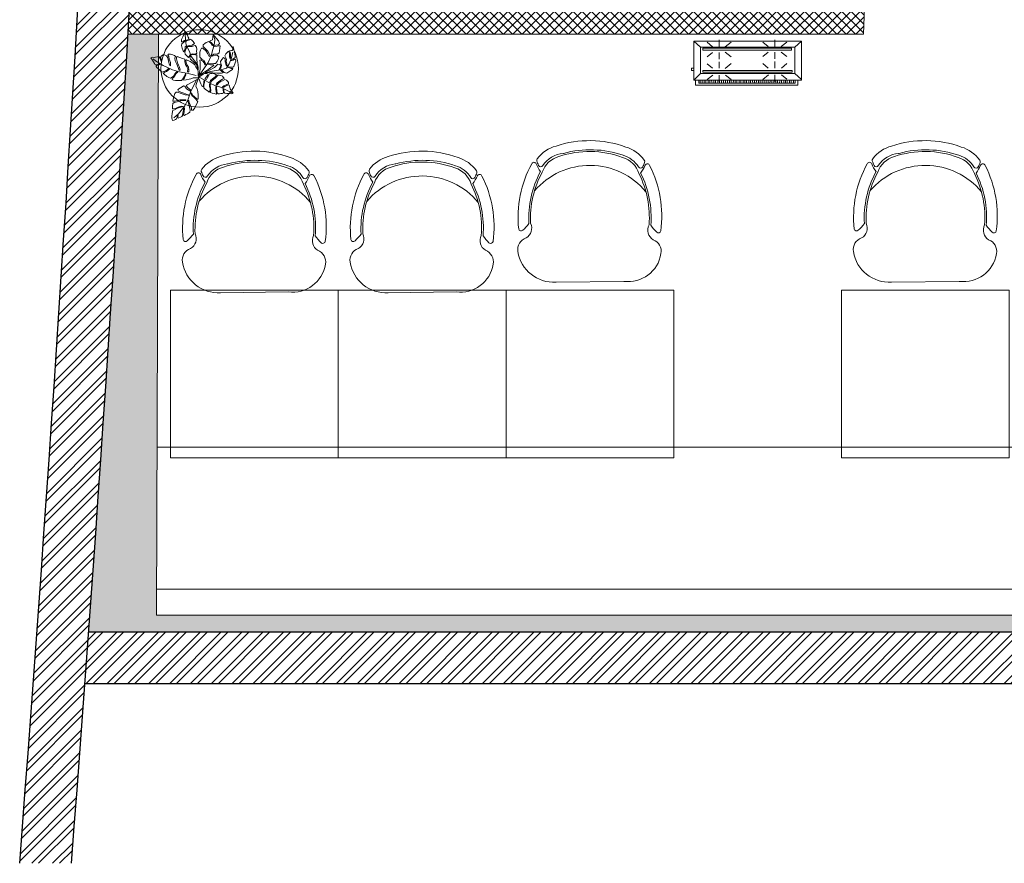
# Model space of a CAD drawing. Header units: millimetres. Extents: x 256680 to 410391, y -77299 to -22623.
# Tile 36 of 202: x 298204 to 302019, y -34256 to -30988. Entities that reach past the tile are written whole.
import ezdxf

# ---------------------------------------------------------------- set-up
doc = ezdxf.new("R2010")
doc.units = ezdxf.units.MM
doc.header["$LTSCALE"] = 2.5
doc.linetypes.add('HIDDENX2', pattern=[19.05, 12.7, -6.35])
for name, color, linetype, lineweight in [('ELEVATION 1', 143, 'Continuous', 18), ('ELEVATION 3', 23, 'Continuous', 13), ('FURNITURES', 30, 'Continuous', 15), ('HATCH LIGHT', 250, 'Continuous', 0), ('TREES', 55, 'Continuous', 5), ('WALL', 132, 'Continuous', 25)]:
    doc.layers.add(name, color=color, linetype=linetype, lineweight=lineweight)

# ---------------------------------------------------------------- blocks, each defined once
blk = doc.blocks.new('04P-CH~1')
blk.add_line((-0.6031, 0.6002), (-0.3259, 0.597))
for centre, radius, start, end in [((-0.6123, 0.4516), 0.1489, 86.4583, 170.8444), ((-0.3081, 0.4618), 0.1363, 9.1324, 97.5079), ((-0.7092, 0.4672), 0.0508, 170.8444, 251.0023), ((-0.2234, 0.474), 0.0508, 290.5941, 10.752), ((-0.7491, 0.3792), 0.0464, 334.7034, 59.6721), ((-0.181, 0.3871), 0.0464, 121.9243, 206.893), ((-0.3026, 0.3344), 0.456, 173.9296, 208.6243), ((-0.7462, 0.3807), 0.01, 46.5664, 168.9611), ((-0.9103, 0.2073), 0.2488, 38.0132, 46.5664), ((-0.6165, 0.3348), 0.3954, 333.0732, 4.5427), ((-0.6164, 0.3348), 0.4025, 333.2275, 4.6507), ((-0.6261, 0.3299), 0.456, 332.972, 7.6668), ((-0.0151, 0.2198), 0.2488, 135.03, 143.5831), ((-0.184, 0.3885), 0.01, 12.6352, 135.03), ((-0.3125, 0.3391), 0.4025, 176.9457, 208.3688), ((-0.3123, 0.339), 0.3954, 177.0537, 208.5232), ((-0.465, 0.421), 0.2985, 220.6848, 320.3883), ((-0.5509, 0.0634), 0.1433, 143.887, 158.5326), ((-0.5509, 0.0634), 0.1371, 154.5721, 162.6985), ((-0.6657, 0.118), 0.01, 32.6756, 154.5721), ((-0.5651, 0.1825), 0.1, 198.8658, 254.7715), ((-0.5651, 0.1825), 0.1095, 212.6756, 265.1902), ((-0.3595, 0.1854), 0.1, 286.8249, 342.7306), ((-0.3595, 0.1854), 0.1095, 286.8249, 328.9208), ((-0.2571, 0.1237), 0.01, 27.0243, 148.9208), ((-0.3704, 0.0659), 0.1433, 23.0638, 37.7094), ((-0.3704, 0.0659), 0.1371, 18.8979, 27.0243), ((-0.2294, 0.126), 0.01, 203.0638, 340.7704), ((-0.6935, 0.1195), 0.01, 200.826, 338.5326), ((-0.6722, 0.1012), 0.01, 162.6985, 217.1873), ((-0.5651, 0.1825), 0.1445, 217.1873, 254.7715), ((-0.4661, 0.4573), 0.3918, 251.3562, 290.2402), ((-0.3595, 0.1854), 0.1445, 286.8249, 324.409), ((-0.2501, 0.1071), 0.01, 324.409, 18.8979), ((-0.4661, 0.456), 0.435, 251.649, 289.9474), ((-0.5751, 0.0635), 0.01, 75.1708, 85.1902), ((-0.4624, 0.4792), 0.4208, 254.8305, 288.6631)]:
    blk.add_arc(centre, radius, start, end)
blk = doc.blocks.new('sdfvx')
at = {"layer": 'TREES'}
for p, q in [((2.9, 3.2), (23.7, -7.5)), ((23.7, -7.5), (56.9, -26.3)), ((56.9, -26.3), (77.7, -35.4)), ((77.7, -35.4), (104.4, -43.9)), ((104.4, -43.9), (135.7, -59.1)), ((135.7, -59.1), (160.2, -69.7))]:
    blk.add_line(p, q, dxfattribs=at)
for points in [[(-1.3, 38.9), (-10.2, 63.8), (-20.1, 72.7), (-38.5, 89.1), (-41, 94.8), (-40, 99.2), (-37.3, 106.3), (-39.7, 109.6), (-43.8, 101.4), (-47.3, 97), (-51.7, 101.3), (-56.3, 106.6), (-63.8, 112.6), (-64.3, 123), (-61.4, 131.8), (-57.4, 142.4), (-57.9, 150.7), (-62.5, 147.3), (-63.1, 140.3), (-66.7, 129.6), (-69.9, 124.7), (-73, 128.9), (-76.7, 141), (-81.1, 153.7), (-79.6, 161.3), (-71, 168.8), (-62.4, 177.1), (-67.7, 177.4), (-73.1, 171.6), (-80.7, 171), (-79.9, 182.5), (-74.7, 195), (-69.7, 206.8), (-65.6, 218.2), (-52.1, 202.6), (-49.2, 193.9), (-45.2, 189.6), (-48.3, 182.9), (-55.8, 179.5), (-58.2, 174.4), (-51.6, 177.2), (-43.2, 180.6), (-40.1, 184.7), (-32.8, 180.7), (-24.7, 173.7), (-18.8, 162.9), (-29.3, 155.8), (-42, 154.3), (-50.9, 153), (-51.1, 148.9), (-42.3, 149.3), (-31.9, 149.5), (-21.4, 153), (-15.1, 153.7), (-10, 145.9), (-8.3, 134.5), (-9.4, 127.2), (-7.5, 117.4), (-13.9, 112.9), (-26.6, 113.9), (-32.9, 113.6), (-33, 110.2), (-27.1, 110.6), (-14, 109.2), (-8.2, 109.6), (-7.2, 90.4), (-5.9, 70.7), (-1.8, 49.8)], [(165.3, 149.4), (168, 135.7), (170.3, 123.2), (173.6, 104), (174.2, 97.3), (162.8, 88.9), (155.4, 86.4), (153.3, 82.6), (157.9, 82.5), (165.2, 84.5), (171.4, 88.6), (176.4, 87.9), (177.7, 79.6), (174, 71.6), (168.5, 54.1), (162.5, 51.5), (150.8, 51.1), (141, 53.5), (137.8, 52), (142, 49.8), (155.1, 45.4), (163, 44.3), (161, 40.6), (154.2, 36), (144.2, 29.8), (134.1, 22.7), (122.5, 26.3), (113, 34.8), (105.2, 36.9), (109.2, 32.8), (116.2, 28.3), (115.5, 23.8), (108.8, 23.2), (87.1, 23.3), (50.4, 25.6), (31.9, 26.7), (52.7, 37.4), (75.6, 49.3), (91.7, 66.2), (103.1, 64), (104.3, 54.8), (97.8, 41.5), (99.6, 39.8), (106.4, 48.4), (109, 59.7), (105.8, 69.2), (104.5, 77.5), (110, 87.8), (118, 97.8), (126.8, 91.5), (127.1, 76.3), (130.8, 60.1), (135.3, 55.9), (133.8, 66.7), (132, 78.6), (132.6, 89.7), (128.7, 98.3), (124.6, 105), (130.5, 114.2), (137.8, 122.3), (142.4, 126.7), (147.2, 117.4), (147.2, 99.7), (150.4, 90.6), (152.3, 96.9), (151.2, 113.8), (150.3, 121.5), (146.8, 129.1), (156.6, 130.2), (161.3, 131.1)], [(-226.4, 96.3), (-222.5, 90.6), (-218.1, 84.3), (-214.3, 76.7), (-209.3, 68.5), (-205.8, 62.3), (-199.3, 61.8), (-192.5, 63.4), (-185, 69.4), (-184.2, 65.8), (-190.2, 60.5), (-199.7, 59.2), (-200.3, 54.9), (-197, 50), (-189, 41.8), (-182.1, 34.7), (-173.8, 27.7), (-164.1, 30.8), (-154.9, 33.8), (-148, 39), (-141.9, 44.3), (-137.8, 41.9), (-144.9, 35.5), (-151.8, 30.7), (-159.8, 27.1), (-164.9, 25.1), (-168.4, 22.1), (-163.4, 17.4), (-150.9, 6.4), (-141, 1.5), (-132.1, -0.7), (-118.9, 8.4), (-112.5, 19.4), (-103.6, 28.7), (-97.7, 26.9), (-106.5, 20.7), (-112, 10.1), (-119.2, 2.7), (-124.9, -2.6), (-124.6, -7.1), (-118.5, -10.1), (-108.5, -11.6), (-96.6, -11.5), (-81.3, -12), (-74.5, -4.6), (-66.8, 9.3), (-62, 21.4), (-59.9, 14.5), (-66.7, 0.5), (-70.1, -4.8), (-71.8, -7.6), (-70, -10.1), (-59.2, -8.5), (-44.6, -5.3), (-36.4, -3.4), (-25.8, -0.1), (-18.2, 1), (-0.1, 1), (-1.3, 14.4), (-2.3, 32.1), (-6.4, 42.9), (-13, 52.6), (-16.8, 62.8), (-27.5, 71), (-39.3, 77.5), (-56.6, 86.2), (-59.3, 82.6), (-58.7, 71.5), (-53.1, 61.5), (-47.6, 50.5), (-45.4, 38.3), (-46.3, 28.8), (-49.6, 27.5), (-52.7, 30.6), (-50.9, 43.1), (-57.1, 55.4), (-61.2, 63.5), (-64.8, 78.1), (-64.2, 88.6), (-76.4, 92.5), (-88.6, 96.5), (-100.7, 101.3), (-104.7, 97.9), (-104.8, 90.9), (-99.2, 72), (-94.2, 60.8), (-90.2, 51.4), (-86.5, 37.2), (-91.3, 34.8), (-97.1, 49.7), (-102.7, 65.5), (-110.9, 82.1), (-111.5, 93.2), (-109.9, 101.8), (-113.6, 106.3), (-126.6, 110.8), (-132.6, 112.5), (-142.2, 112.6), (-145.3, 109.5), (-141.2, 101.4), (-139, 88.8), (-133.4, 73), (-132.6, 63.2), (-133.4, 57.6), (-136.8, 58.5), (-138.6, 67.1), (-142, 80.4), (-145.6, 95), (-151.7, 105.1), (-161.5, 110.5), (-166.9, 109.5), (-174.9, 105.8), (-180.3, 99.1), (-175.7, 85.2), (-179.4, 80.5), (-180.9, 88.6), (-184.6, 96.6), (-187.4, 101.9), (-194.7, 99.9), (-204.5, 99.1), (-210.9, 97.3), (-219.5, 99)], [(165.1, -71.2), (159.6, -74.1), (154.6, -75.3), (145.4, -74.3), (134.4, -73), (125.4, -72.4), (121.2, -68.6), (120.5, -61.7), (119.5, -53.5), (116.4, -52.4), (117.8, -58.4), (118, -66.2), (116.4, -72.4), (113.3, -73.9), (106.1, -74.4), (99.3, -75.4), (93.8, -75.2), (87.5, -69.5), (86.7, -57.8), (86.1, -48.1), (85.7, -40), (81.7, -40.7), (82.2, -53), (84, -64.8), (85.6, -72.1), (86, -76), (83.9, -76.7), (74, -74.3), (65.6, -71.8), (57.6, -69.4), (58.1, -59.2), (57.7, -46.3), (56.1, -35.4), (56.3, -29.3), (53.9, -26.1), (52.1, -29.7), (53, -40.8), (55.2, -50.7), (54.8, -59.7), (51.1, -67.5), (47, -64.7), (41.7, -59.4), (33.7, -54.4), (25.8, -46.5), (26, -34.3), (29.2, -20.6), (28.5, -12.1), (25.8, -15.3), (24.9, -21.9), (24.1, -31.8), (23, -37.1), (23.3, -41.6), (20.5, -41.2), (16.6, -36.5), (11.4, -28), (8.7, -20.2), (4, -10.5), (0, 0), (6.9, 7.7), (15.7, 13.2), (22, 18.4), (29.3, 20.6), (39.7, 20.7), (46, 17.5), (43.2, 11.8), (36.5, 3.4), (32.2, -2.1), (31.3, -6.4), (37.3, -7.3), (41.9, -1.5), (48.6, 13.3), (52.7, 19.4), (56.9, 21.7), (65.2, 21.5), (75, 20.1), (81.5, 18.5), (84.9, 12.6), (78.6, 5.1), (66, -4.3), (57.2, -11.8), (54.6, -18.8), (56.7, -22), (62.7, -14.2), (71.1, -7.3), (79.6, -1.5), (86.6, 6.9), (92, 13.2), (97.6, 14), (106.7, 12), (113.3, 8.8), (122.3, -2.1), (113.4, -6), (97.1, -16.5), (89.3, -23.5), (85.4, -28.4), (84.1, -33.3), (89, -32.7), (94.3, -24.8), (105.1, -16.7), (114.6, -13.3), (125.3, -8), (133, -10.7), (138.6, -16.4), (142.1, -21.4), (143.2, -27.9), (131.4, -33), (120.9, -37), (114.1, -41.5), (116.9, -44.5), (124.5, -40.7), (132, -37.9), (142.5, -32.1), (145.8, -33.8), (147.3, -38.9), (151, -51.6), (157.4, -60.3), (163.3, -68.5)], [(-123.3, -201.7), (-115.2, -199.8), (-109.7, -197.5), (-103.9, -193.6), (-101.9, -186.6), (-99.6, -177.6), (-96.6, -178.6), (-97.7, -186.2), (-96.2, -190.1), (-93, -189.5), (-86.1, -185.3), (-79.5, -182.6), (-75.7, -177.9), (-74, -166.3), (-71.8, -151), (-70.6, -142.4), (-67.8, -140.7), (-66.9, -145.5), (-68.2, -160.6), (-71.6, -175.8), (-68.4, -178.3), (-59.5, -173.5), (-52.9, -170.8), (-46.7, -167.6), (-41.8, -162.6), (-39.4, -153.1), (-41.9, -137.7), (-45.2, -124.7), (-50, -111.1), (-48.8, -106), (-45.6, -109.1), (-43.5, -116.7), (-39.5, -128.1), (-33.8, -143), (-33.6, -152.9), (-25.7, -152.5), (-17.5, -141.2), (-13.6, -136), (-10.4, -128.2), (-3.8, -112.8), (-12.3, -100), (-21, -93.4), (-31.4, -83.1), (-34.5, -75.4), (-35.3, -70.1), (-32.1, -73.1), (-28, -81), (-18.3, -89.1), (-7.8, -99), (-2.4, -101.8), (-1.3, -97.3), (-1.1, -81.2), (-2.8, -64.4), (-6.2, -52), (-12.8, -40.1), (-11.6, -31.5), (-1.8, -3.3), (-15.6, -12.7), (-30.1, -19.5), (-56.8, -34.4), (-57, -36.5), (-52.4, -45.6), (-38.5, -56.1), (-36.4, -63.7), (-41.7, -60.3), (-56.4, -51.8), (-64.2, -39.6), (-70.3, -38.2), (-71, -37.8), (-73.4, -39.2), (-84.9, -46.4), (-93.4, -51.9), (-98.3, -56.9), (-95.6, -63), (-83.6, -66.8), (-70.3, -71.8), (-53.5, -77.8), (-46.3, -81.5), (-49.5, -82.1), (-63.3, -80.6), (-81.6, -74.3), (-99.8, -67.6), (-106.5, -67.1), (-111.7, -74.2), (-116.5, -89.6), (-120.7, -100.9), (-122.1, -110.6), (-110.6, -109.6), (-88.9, -103.4), (-71.2, -103.3), (-59.3, -103.5), (-60.4, -107.5), (-73.3, -106.7), (-86.6, -108.9), (-101.8, -113.5), (-115.1, -115.7), (-121.6, -121.5), (-122.8, -133.3), (-123.1, -146.2), (-109.4, -145.1), (-97.1, -139.1), (-81.9, -134.5), (-73.3, -135.7), (-83.6, -138.9), (-99.9, -143.8), (-113.4, -151.2), (-121.9, -152.6), (-124.2, -168.4), (-126.1, -181.6), (-127.3, -190.3), (-125.5, -195.2)]]:
    blk.add_lwpolyline(points, close=True, dxfattribs=at)
for points in [[(-7.7, 66.8), (-34.5, 102.6), (-43.2, 125.8), (-58.3, 156.2), (-62.1, 181.6), (-63.4, 210.4)], [(2.2, 10.2), (5, 26.5), (7.7, 41.8), (8.4, 57.4), (7.3, 73.8), (6.7, 84), (10.9, 85.4), (20.8, 79.9), (26.7, 71.5), (30.3, 61.8), (35.2, 64.2), (32.3, 72.2), (26.8, 83.1), (15.1, 89.8), (6.3, 99.2), (6.9, 110.2), (7.1, 121.9), (9.1, 132.2), (13.9, 141.1), (21, 141.1), (36.3, 127.8), (44, 114.5), (50.8, 101.9), (54.9, 105.9), (50.8, 116.1), (43.8, 127.2), (30.5, 140.8), (22.2, 149.5), (22.3, 157.1), (29.8, 163.6), (36.9, 167.7), (48.9, 173), (57.9, 165.2), (64.3, 153.6), (70.6, 151.7), (68.9, 157.5), (61, 166.2), (54, 173.3), (55.4, 176.1), (65.7, 181.2), (68.5, 193.5), (70.1, 204.9), (77.6, 196.7), (85.9, 187.4), (95.3, 175.5), (99.2, 163.8), (95.7, 157.2), (81.7, 155.2), (73.9, 153.2), (76.3, 148.9), (88.2, 150.7), (97, 152), (103.2, 153.1), (101.4, 140.7), (100.2, 128.7), (98.3, 118.9), (91.2, 115.3), (73.5, 112.3), (66.4, 108.3), (63.1, 103.2), (69.4, 104.8), (77, 108.3), (88.7, 108.6), (96.2, 101), (93.8, 87.6), (88.4, 78.3), (81.4, 68.2), (73.3, 68.3), (56, 67.8), (45, 68.4), (48.1, 65.4), (57.4, 63), (70.4, 62.2), (72.5, 59.3), (68.4, 55.4), (58.9, 49.1), (48.3, 42.1), (2.2, 10.2)], [(7.1, 16.6), (24.6, 42.9), (45.7, 73.3), (59.9, 105.2), (68.8, 135.8), (76.5, 164.5), (77.1, 183.1), (72.5, 197)], [(49, 29.8), (74.4, 33.8), (106, 38.8), (132.5, 47.2), (145.5, 66.6), (156.7, 95.3), (163.7, 123.1)], [(-11.4, 11.4), (-48.8, 21.2), (-90, 28.5), (-123.3, 39), (-167.1, 59.3), (-204.3, 81.9), (-215.3, 91.4)], [(-10.9, -12.4), (-38, -67.1), (-48.5, -100.9), (-65.4, -131.7), (-95.4, -170.4), (-117.8, -189)]]:
    blk.add_lwpolyline(points, dxfattribs=at)
for radius, start, end in [(74.1, 67.956, 75.265), (74.1, 51.3208, 54.2527), (74.1, 9.8228, 13.0821), (101.6, 19.2215, 20.0213), (101.6, 238.6692, 240.9865)]:
    blk.add_arc((2.6, 7.3), radius, start, end, dxfattribs=at)
blk = doc.blocks.new('kjdfhjakld')
for points in [[(212.7, 83.3), (212.7, 106.6), (-261.8, 106.6), (-261.8, 83.3)], [(-261.8, 83.3), (-261.8, 106.6), (212.7, 106.6), (212.7, 83.3)], [(-241.7, 83.2), (-241.6, 97.6), (-241.6, 97.6)], [(-231.3, 85.5), (-231.2, 97.5), (-231.2, 97.5)], [(-223.3, 85.4), (-223.2, 97.5), (-223.2, 97.5)], [(-212.8, 85.3), (-212.7, 97.4), (-212.7, 97.4)], [(-204.8, 85.3), (-204.7, 97.3), (-204.7, 97.3)], [(-196.8, 85.2), (-196.7, 97.2), (-196.7, 97.2)], [(-186.3, 85.1), (-186.2, 97.1), (-186.2, 97.1)], [(-177.5, 85), (-177.4, 97.1), (-177.4, 97.1)], [(-167.9, 85), (-167.8, 97), (-167.8, 97)], [(-159.1, 84.9), (-159, 96.9), (-159, 96.9)], [(-151, 84.8), (-150.9, 96.8), (-150.9, 96.8)], [(-140.6, 84.7), (-140.5, 99.2), (-140.5, 99.2)], [(-132.6, 84.7), (-132.4, 99.1), (-132.4, 99.1)], [(-124.5, 84.6), (-124.4, 99), (-124.4, 99)], [(-114.1, 84.5), (-114, 98.9), (-114, 98.9)], [(-106.1, 84.4), (-106, 98.9), (-106, 98.9)], [(-95.7, 84.3), (-95.5, 98.8), (-95.5, 98.8)], [(-87.6, 84.3), (-87.5, 98.7), (-87.5, 98.7)], [(-79.6, 84.2), (-79.5, 98.7), (-79.5, 98.7)], [(-69.2, 84.1), (-69, 98.6), (-69, 98.6)], [(-61.1, 84), (-61, 98.5), (-61, 98.5)], [(-50.7, 84), (-52.2, 98.4), (-52.2, 98.4)], [(-42.7, 83.9), (-42.6, 98.3), (-42.6, 98.3)], [(-33.9, 83.8), (-33.7, 98.3), (-33.7, 98.3)], [(-23.4, 83.7), (-23.3, 98.2), (-23.3, 98.2)], [(-15.4, 83.7), (-15.3, 98.1), (-15.3, 98.1)], [(-7.4, 83.6), (-7.3, 98), (-7.3, 98)], [(3.1, 83.5), (3.2, 98), (3.2, 98)], [(11.1, 83.4), (11.2, 97.9), (11.2, 97.9)], [(21.5, 83.3), (21.6, 97.8), (21.6, 97.8)], [(29.5, 83.3), (29.7, 97.7), (29.7, 97.7)], [(37.6, 83.2), (37.7, 97.7), (37.7, 97.7)], [(48, 83.1), (48.1, 97.6), (48.1, 97.6)], [(56, 83.1), (56.1, 97.5), (56.1, 97.5)], [(64.9, 83), (65, 97.4), (65, 97.4)], [(74.5, 84.5), (74.6, 97.3), (74.6, 97.3)], [(83.3, 84.4), (83.4, 97.3), (83.4, 97.3)], [(93, 84.4), (93.1, 97.2), (93.1, 97.2)], [(101.8, 84.3), (101.9, 97.1), (101.9, 97.1)], [(109.8, 84.2), (109.9, 97), (109.9, 97)], [(120.2, 84.1), (120.4, 97), (120.4, 97)], [(128.3, 84.1), (128.4, 96.9), (128.4, 96.9)], [(138.7, 84), (136.4, 96.8), (136.4, 96.8)], [(146.7, 83.9), (146.8, 96.7), (146.8, 96.7)], [(154.8, 83.8), (154.9, 96.7), (154.9, 96.7)], [(165.2, 83.7), (165.3, 98.2), (165.3, 98.2)], [(173.2, 83.7), (173.3, 98.1), (173.3, 98.1)], [(182, 83.6), (182.2, 98), (182.2, 98)], [(191.7, 83.5), (191.8, 98), (191.8, 98)], [(-247.4, 52.9), (-278.2, 80.9), (-278.2, 80.9)], [(-186, 58.2), (-210, 79.1), (-210, 79.1)], [(-154.7, 58.1), (-154.6, 89.4), (-154.6, 89.4)], [(-125.8, 58), (-99.3, 80.4), (-99.3, 80.4)], [(73.2, 59.7), (48.4, 79.9), (48.4, 79.9)], [(103.7, 59.6), (103.8, 90.1), (103.8, 90.1)], [(132.6, 59.5), (159.2, 79.5), (159.2, 79.5)], [(190.4, 52.9), (221, 83.3), (221, 83.3)], [(-186.1, 27.7), (-210.3, 5.3), (-210.3, 5.3)], [(-154.8, 27.6), (-154.9, -3.7), (-154.9, -3.7)], [(-124.3, 27.5), (-99.5, 6.5), (-99.5, 6.5)], [(75.5, 28.4), (48.2, 6), (48.2, 6)], [(103.6, 28.3), (103.5, -2.2), (103.5, -2.2)], [(134.9, 28.2), (158.9, 8.1), (158.9, 8.1)], [(220.8, 28), (231.2, 27.9), (231.3, 38.4), (220.8, 38.4)], [(-183.9, -46.2), (-210.4, -26), (-210.4, -26)], [(-155.1, -46.3), (-155, -15.8), (-155, -15.8)], [(-124.6, -46.4), (-99.6, -26.4), (-99.6, -26.4)], [(75.3, -47), (48.1, -24.5), (48.1, -24.5)], [(103.4, -45.5), (103.5, -14.2), (103.5, -14.2)], [(134.7, -45.6), (158.8, -24.8), (158.8, -24.8)], [(-247.4, -69.3), (-278.8, -97.2), (-278.8, -97.2)], [(-184, -73.5), (-210.6, -93.4), (-210.6, -93.4)], [(-155.1, -73.6), (-155.2, -104.1), (-155.2, -104.1)], [(-124.6, -73.7), (-99.8, -93.8), (-99.8, -93.8)], [(75.2, -71.9), (47.9, -92.7), (47.9, -92.7)], [(103.3, -72), (103.2, -103.3), (103.2, -103.3)], [(134.6, -72.1), (158.6, -93), (158.6, -93)], [(190.4, -69.3), (220.4, -97.2), (220.4, -97.2)]]:
    blk.add_lwpolyline(points)
for points in [[(198.2, 97.9), (-249.8, 97.9), (-249.8, 83.3), (198.2, 83.2)], [(221, 83.3), (-278.8, 83.3), (-278.8, -97.2), (221, -97.2)], [(190.4, 52.9), (190.4, -69.3), (-247.4, -69.3), (-247.4, 52.9)], [(-247.4, -69.3), (190.4, -69.3), (190.4, 52.9), (-247.4, 52.9)], [(179.9, 46.6), (-235, 46.6), (-235, 38.3), (179.9, 38.3)], [(-235, 38.3), (179.9, 38.3), (179.9, 46.6), (-235, 46.6)], [(179.6, -56.2), (-233, -56.2), (-233, -64.5), (179.6, -64.5)], [(-233, -64.5), (179.6, -64.5), (179.6, -56.2), (-233, -56.2)]]:
    blk.add_lwpolyline(points, close=True)

msp = doc.modelspace()

# ---------------------------------------------------------------- hatches: boundary and pattern name
at = {"layer": 'HATCH LIGHT', "true_color": 0x636466}
h = msp.add_hatch(dxfattribs=at)
h.set_pattern_fill('ANSI32', color=251, scale=6)
h.set_pattern_definition([(45, (233893.35, -46725.026), (-40.411153, 40.411153), []), (45, (233920.29, -46725.026), (-40.411153, 40.411153), [])])
h.paths.add_polyline_path([(311036.2, -32590), (310842.2, -32638.8), (311023.8, -33359.7), (298471.1, -33359.6, -0.000263), (298456.6, -33559.6), (311280.4, -33559.7)])
h.paths.add_polyline_path([(298885.1, -25157.1), (298685, -25157.1, -0.011972), (298203.8, -34256), (298404.4, -34256, 0.01196)])
h.paths.add_polyline_path([(298868.7, -25697.6), (308547.7, -26046.6, 0.003501), (309041.7, -26800.6), (309209.3, -26691.5), (308659.2, -25850.5), (298874.9, -25497.7, -0.000262)])
h = msp.add_hatch(dxfattribs=at)
h.set_pattern_fill('ANSI37', color=251, scale=8)
h.set_pattern_definition([(45, (233893.352, -46725.026), (-17.960512, 17.960512), []), (135, (233893.352, -46725.026), (-17.960512, -17.960512), [])])
edge = h.paths.add_edge_path()
edge.add_line((301662.3, -25798.3), (298868.7, -25697.6))
edge.add_arc((108471.4, -19659.4), 190493.1, 356.573537, 358.183559, ccw=False)
edge.add_line((298623.9, -31044.7), (301473.1, -31044.7))
edge.add_line((301473.1, -31044.7), (301599.6, -27535.7))
edge.add_line((301599.6, -27535.7), (301499.7, -27532.1))
edge.add_line((301499.7, -27532.1), (301470.4, -28343.5))
edge.add_line((301470.4, -28343.5), (301470.4, -28343.5))
edge.add_line((301470.4, -28343.5), (301405.6, -30142.4))
edge.add_line((301405.6, -30142.4), (301376.6, -30944.7))
edge.add_line((301376.6, -30944.7), (298744.9, -30944.7))
edge.add_line((298744.9, -30944.7), (298871, -27449.3))
edge.add_line((298871, -27449.3), (299870.3, -27485.3))
edge.add_line((299870.3, -27485.3), (299911.7, -27486.8))
edge.add_line((299911.7, -27486.8), (299915.3, -27386.9))
edge.add_line((299915.3, -27386.9), (298874.6, -27349.3))
edge.add_line((298874.6, -27349.3), (298930.5, -25799.9))
edge.add_line((298930.5, -25799.9), (300429.5, -25853.9))
edge.add_line((300429.5, -25853.9), (300418.7, -26153.7))
edge.add_line((300418.7, -26153.7), (300395.3, -26801.7))
edge.add_line((300395.3, -26801.7), (300392.6, -26874.9))
edge.add_line((300392.6, -26874.9), (300492.6, -26878.5))
edge.add_line((300492.6, -26878.5), (300529.4, -25857.5))
edge.add_line((300529.4, -25857.5), (301558.7, -25894.7))
edge.add_line((301558.7, -25894.7), (301532.1, -26632.7))
edge.add_line((301532.1, -26632.7), (301632, -26636.3))
edge.add_line((301632, -26636.3), (301662.3, -25798.3))
h = msp.add_hatch(dxfattribs=at)
h.set_pattern_fill('ANSI36', color=251, scale=7)
h.set_pattern_definition([(45, (233893.352, -46725.026), (11.786586, 43.2174826), [55.5625, -11.1125, 0, -11.1125])])
h.paths.add_polyline_path([(311023.8, -33359.7), (310842.2, -32638.8), (310779.2, -32654.7), (310940.4, -33294.7), (298734.2, -33294.6), (298741.4, -31044.7), (298623.9, -31044.7, -0.003045), (298471.1, -33359.6)])

# ---------------------------------------------------------------- linework, layer by layer
at = {"layer": 'ELEVATION 1'}
for q in [(301599.6, -27535.7), (298623.9, -31044.7)]:
    msp.add_line((301473.1, -31044.7), q, dxfattribs=at)
msp.add_lwpolyline([(298741.4, -31044.7), (298734.2, -33294.6), (310940.4, -33294.7), (310779.2, -32654.7), (310842.2, -32638.8)], dxfattribs=at)
at = {"layer": 'ELEVATION 3'}
msp.add_circle((298901.2, -31177.3), 150, dxfattribs=at)
at = {"layer": 'FURNITURES'}
msp.add_line((298736.2, -32644.6), (310818.9, -32644.7), dxfattribs=at)
for points in [[(299438.2, -32685.5), (299438.2, -32035.5), (298788.2, -32035.5), (298788.2, -32685.5)], [(300088.2, -32685.5), (300088.2, -32035.5), (299438.2, -32035.5), (299438.2, -32685.5)], [(300738.2, -32685.5), (300738.2, -32035.5), (300088.2, -32035.5), (300088.2, -32685.5)], [(302038.2, -32685.5), (302038.2, -32035.5), (301388.2, -32035.5), (301388.2, -32685.5)]]:
    msp.add_lwpolyline(points, close=True, dxfattribs=at)
msp.add_lwpolyline([(298734.5, -33194.6), (310915.2, -33194.7)], dxfattribs=at)
at = {"layer": 'WALL'}
for p, q in [((298471.1, -33359.6), (311023.8, -33359.7)), ((298456.6, -33559.6), (311280.4, -33559.7))]:
    msp.add_line(p, q, dxfattribs=at)
for radius, start, end in [(190293.1, 355.600756, 358.344479), (190493.1, 355.605384, 358.346214)]:
    msp.add_arc((108471.4, -19659.4), radius, start, end, dxfattribs=at)

# ---------------------------------------------------------------- block references
at = {"layer": 'FURNITURES', "xscale": -946.5666576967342, "yscale": 946.5666576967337, "zscale": 946.5666576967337, "rotation": 179.9995000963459}
for p in [(300852.9, -31437), (302152.9, -31437), (299552.9, -31477.8), (300202.9, -31477.8)]:
    msp.add_blockref('04P-CH~1', p, dxfattribs=at)
at = {"layer": 'HATCH LIGHT', "linetype": 'HIDDENX2', "xscale": 0.8349327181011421, "yscale": 0.8349327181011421, "zscale": 0.8349327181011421, "rotation": 180}
msp.add_blockref('kjdfhjakld', (301000.4, -31153.2), dxfattribs=at)
at = {"layer": 'TREES', "xscale": 0.8164613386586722, "yscale": 0.8164613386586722, "zscale": 0.8164613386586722}
msp.add_blockref('sdfvx', (298896.6, -31214.2), dxfattribs=at)

doc.saveas('drawing.dxf')
